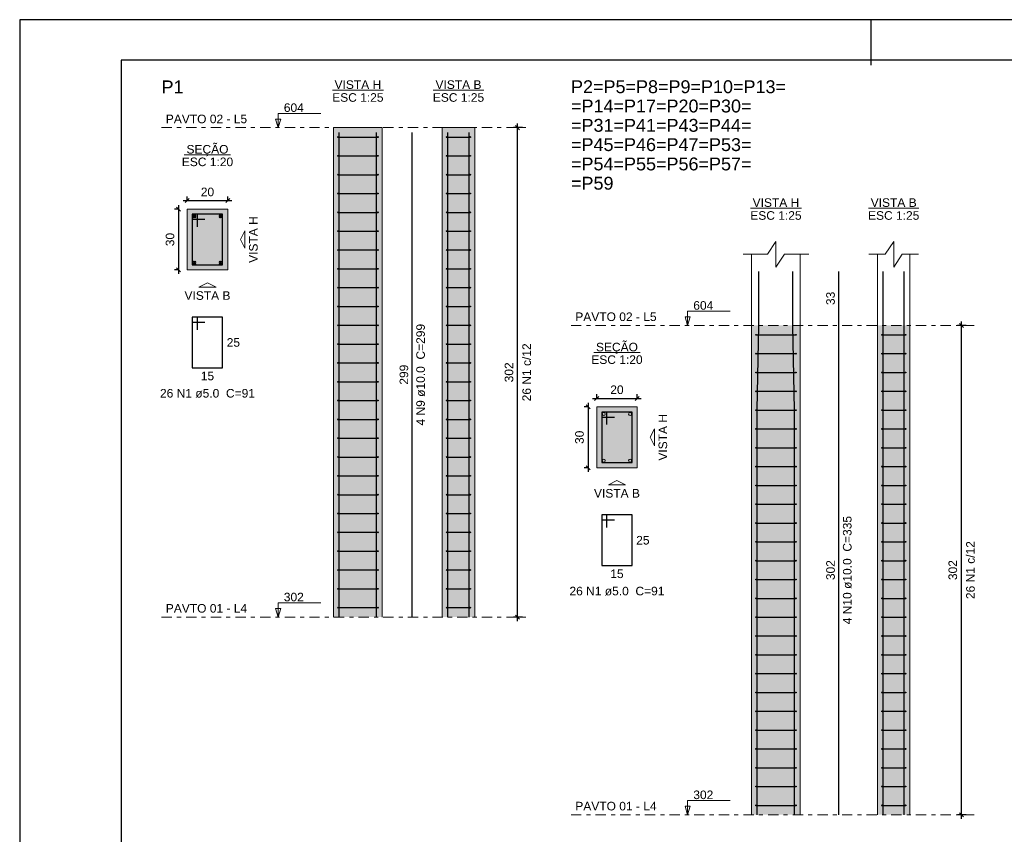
# Model space of a CAD drawing. Header units: millimetres. Extents: x 0 to 119, y 0 to 84.
# Tile 4 of 17: x 0 to 24, y 64 to 84. Entities that reach past the tile are written whole.
import ezdxf

# ---------------------------------------------------------------- set-up
doc = ezdxf.new("R2010")
doc.units = ezdxf.units.MM
doc.header["$MEASUREMENT"] = 0
doc.linetypes.add('DASHDOT', pattern=[2.54, 1.27, -0.635, 0, -0.635])
doc.linetypes.add('NULL', pattern=[0])
doc.layers.get('0').update_dxf_attribs({"lineweight": 18})
for name, color, linetype, lineweight in [('Descrição da armadura', 7, 'Continuous', 0), ('DT-Barras na forma', 2, 'Continuous', 30), ('DT-Barras no corte', 5, 'Continuous', 5), ('DT-Barras rebatidas', 2, 'Continuous', 30), ('DT-Cotas', 9, 'Continuous', 5), ('DT-Estribos na forma', 2, 'Continuous', 30), ('DT-Forma', 5, 'Continuous', 5), ('DT-Hachura seção pilares', 254, 'Continuous', 5), ('DT-Hachura vista pilares', 254, 'Continuous', 5), ('DT-Pontilhado', 9, 'DASHDOT', 5), ('DT-Textos', 7, 'Continuous', 5), ('DT-Título', 3, 'Continuous', 20), ('Textos armaduras', 7, 'Continuous', 0)]:
    doc.layers.add(name, color=color, linetype=linetype, lineweight=lineweight)
doc.layers.add('SEDUC_MARF', color=1, linetype='Continuous')
doc.layers.add('SEDUC_MARGG', color=7, linetype='Continuous')
doc.styles.add('Arial', font='txt')
doc.dimstyles.new('UM_20.000000', dxfattribs={"dimtxt": 0.18, "dimasz": 0.1, "dimexe": 0.1, "dimexo": 0.2, "dimgap": 0, "dimtad": 1, "dimtih": 1, "dimtoh": 1, "dimdec": 1, "dimlfac": 20, "dimzin": 0, "dimdsep": 46, "dimtxsty": 'Standard', "dimcen": 0.09, "dimdle": 0.1, "dimadec": 1, "dimazin": 2, "dimtfac": 1, "dimtdec": 4, "dimtofl": 0, "dimtmove": 0, "dimatfit": 3, "dimfxl": 1, "dimtolj": 1, "dimarcsym": 0})
doc.dimstyles.new('UM_25.000000', dxfattribs={"dimtxt": 0.18, "dimasz": 0.1, "dimexe": 0.1, "dimexo": 0.2, "dimgap": 0, "dimtad": 1, "dimtih": 1, "dimtoh": 1, "dimdec": 1, "dimlfac": 25, "dimzin": 0, "dimdsep": 46, "dimtxsty": 'Standard', "dimcen": 0.09, "dimdle": 0.1, "dimadec": 1, "dimazin": 2, "dimtfac": 1, "dimtdec": 4, "dimtofl": 0, "dimtmove": 0, "dimatfit": 3, "dimfxl": 1, "dimtolj": 1, "dimarcsym": 0})

# ---------------------------------------------------------------- blocks, each defined once
blk = doc.blocks.new('_Oblique')
at = {"color": 0, "linetype": 'ByBlock', "lineweight": -2}
blk.add_line((-0.5, -0.5), (0.5, 0.5), dxfattribs=at)
blk = doc.blocks.new('*D6')
at = {"layer": 'Defpoints', "color": 0}
for p in [(4.133687, 79.423), (3.921887, 77.923), (4.133687, 77.923)]:
    blk.add_point(p, dxfattribs=at)
at = {"layer": 'DT-Cotas', "color": 0, "lineweight": -2}
for p, q in [((3.921887, 79.523), (3.921887, 77.823)), ((3.933687, 79.423), (3.821887, 79.423)), ((3.933687, 77.923), (3.821887, 77.923))]:
    blk.add_line(p, q, dxfattribs=at)
at = {"layer": 'DT-Cotas', "color": 0, "lineweight": -2, "xscale": 0.1, "yscale": 0.1, "zscale": 0.1}
for p, rotation in [((3.921887, 79.423), 90), ((3.921887, 77.923), 270)]:
    blk.add_blockref('_Oblique', p, dxfattribs=dict(at, rotation=rotation))
at = {"layer": 'DT-Cotas', "color": 7, "insert": (3.710087, 78.673), "char_height": 0.2118, "attachment_point": 5, "rotation": 90, "style": 'Arial'}
blk.add_mtext('\\A1;30', dxfattribs=at)
blk = doc.blocks.new('*D7')
at = {"layer": 'Defpoints', "color": 0}
for p in [(5.133687, 79.6348), (4.133687, 79.423), (5.133687, 79.423)]:
    blk.add_point(p, dxfattribs=at)
at = {"layer": 'DT-Cotas', "color": 0, "lineweight": -2}
for p, q in [((4.133687, 79.623), (4.133687, 79.7348)), ((5.133687, 79.623), (5.133687, 79.7348)), ((4.033687, 79.6348), (5.233687, 79.6348))]:
    blk.add_line(p, q, dxfattribs=at)
at = {"layer": 'DT-Cotas', "color": 0, "lineweight": -2, "xscale": 0.1, "yscale": 0.1, "zscale": 0.1, "rotation": 180}
blk.add_blockref('_Oblique', (4.133687, 79.6348), dxfattribs=at)
at = {"layer": 'DT-Cotas', "color": 0, "lineweight": -2, "xscale": 0.1, "yscale": 0.1, "zscale": 0.1}
blk.add_blockref('_Oblique', (5.133687, 79.6348), dxfattribs=at)
at = {"layer": 'DT-Cotas', "color": 7, "insert": (4.633687, 79.8466), "char_height": 0.2118, "attachment_point": 5, "rotation": 0.0057296, "style": 'Arial'}
blk.add_mtext('\\A1;20', dxfattribs=at)
blk = doc.blocks.new('*D8')
at = {"layer": 'Defpoints', "color": 0}
for p in [(12.286936, 81.4351), (12.604636, 81.4351), (12.604636, 69.3551)]:
    blk.add_point(p, dxfattribs=at)
at = {"layer": 'DT-Cotas', "color": 0, "lineweight": -2}
for p, q in [((12.404636, 81.4351), (12.186936, 81.4351)), ((12.286936, 69.2551), (12.286936, 81.5351)), ((12.404636, 69.3551), (12.186936, 69.3551))]:
    blk.add_line(p, q, dxfattribs=at)
at = {"layer": 'DT-Cotas', "color": 0, "lineweight": -2, "xscale": 0.1, "yscale": 0.1, "zscale": 0.1}
for p, rotation in [((12.286936, 81.4351), 90), ((12.286936, 69.3551), 270)]:
    blk.add_blockref('_Oblique', p, dxfattribs=dict(at, rotation=rotation))
at = {"layer": 'DT-Cotas', "color": 7, "insert": (12.075136, 75.3951), "char_height": 0.2118, "attachment_point": 5, "rotation": 90, "style": 'Arial'}
blk.add_mtext('\\A1;302', dxfattribs=at)
blk = doc.blocks.new('*D9')
at = {"layer": 'Defpoints', "color": 0}
for p in [(14.238323, 74.541058), (14.026523, 73.041058), (14.238323, 73.041058)]:
    blk.add_point(p, dxfattribs=at)
at = {"layer": 'DT-Cotas', "color": 0, "lineweight": -2}
for p, q in [((14.026523, 74.641058), (14.026523, 72.941058)), ((14.038323, 74.541058), (13.926523, 74.541058)), ((14.038323, 73.041058), (13.926523, 73.041058))]:
    blk.add_line(p, q, dxfattribs=at)
at = {"layer": 'DT-Cotas', "color": 0, "lineweight": -2, "xscale": 0.1, "yscale": 0.1, "zscale": 0.1}
for p, rotation in [((14.026523, 74.541058), 90), ((14.026523, 73.041058), 270)]:
    blk.add_blockref('_Oblique', p, dxfattribs=dict(at, rotation=rotation))
at = {"layer": 'DT-Cotas', "color": 7, "insert": (13.814723, 73.791058), "char_height": 0.2118, "attachment_point": 5, "rotation": 90, "style": 'Arial'}
blk.add_mtext('\\A1;30', dxfattribs=at)
blk = doc.blocks.new('*D10')
at = {"layer": 'Defpoints', "color": 0}
for p in [(15.238323, 74.752858), (14.238323, 74.541058), (15.238323, 74.541058)]:
    blk.add_point(p, dxfattribs=at)
at = {"layer": 'DT-Cotas', "color": 0, "lineweight": -2}
for p, q in [((14.238323, 74.741058), (14.238323, 74.852858)), ((15.238323, 74.741058), (15.238323, 74.852858)), ((14.138323, 74.752858), (15.338323, 74.752858))]:
    blk.add_line(p, q, dxfattribs=at)
at = {"layer": 'DT-Cotas', "color": 0, "lineweight": -2, "xscale": 0.1, "yscale": 0.1, "zscale": 0.1, "rotation": 180}
blk.add_blockref('_Oblique', (14.238323, 74.752858), dxfattribs=at)
at = {"layer": 'DT-Cotas', "color": 0, "lineweight": -2, "xscale": 0.1, "yscale": 0.1, "zscale": 0.1}
blk.add_blockref('_Oblique', (15.238323, 74.752858), dxfattribs=at)
at = {"layer": 'DT-Cotas', "color": 7, "insert": (14.738323, 74.964658), "char_height": 0.2118, "attachment_point": 5, "rotation": 0.0057296, "style": 'Arial'}
blk.add_mtext('\\A1;20', dxfattribs=at)
blk = doc.blocks.new('*D11')
at = {"layer": 'Defpoints', "color": 0}
for p in [(23.238772, 76.553158), (23.556472, 76.553158), (23.556472, 64.473158)]:
    blk.add_point(p, dxfattribs=at)
at = {"layer": 'DT-Cotas', "color": 0, "lineweight": -2}
for p, q in [((23.356472, 76.553158), (23.138772, 76.553158)), ((23.238772, 64.373158), (23.238772, 76.653158)), ((23.356472, 64.473158), (23.138772, 64.473158))]:
    blk.add_line(p, q, dxfattribs=at)
at = {"layer": 'DT-Cotas', "color": 0, "lineweight": -2, "xscale": 0.1, "yscale": 0.1, "zscale": 0.1}
for p, rotation in [((23.238772, 76.553158), 90), ((23.238772, 64.473158), 270)]:
    blk.add_blockref('_Oblique', p, dxfattribs=dict(at, rotation=rotation))
at = {"layer": 'DT-Cotas', "color": 7, "insert": (23.026972, 70.513158), "char_height": 0.2118, "attachment_point": 5, "rotation": 90, "style": 'Arial'}
blk.add_mtext('\\A1;302', dxfattribs=at)

msp = doc.modelspace()

# ---------------------------------------------------------------- hatches: boundary and pattern name
at = {"layer": 'DT-Hachura seção pilares', "linetype": 'Continuous'}
for points in [[(4.1337, 77.923), (4.1337, 77.923), (5.1337, 77.923), (5.1337, 79.423), (4.1337, 79.423), (4.1337, 77.923)], [(14.2383, 73.0411), (14.2383, 73.0411), (15.2383, 73.0411), (15.2383, 74.5411), (14.2383, 74.5411), (14.2383, 73.0411)]]:
    msp.add_hatch(color=254, dxfattribs=at).paths.add_polyline_path(points)
at = {"layer": 'DT-Hachura vista pilares', "linetype": 'Continuous'}
for points in [[(7.7453, 69.3551), (7.7453, 81.4351), (8.9453, 81.4351), (8.9453, 69.3551), (7.7453, 69.3551)], [(10.4279, 69.3551), (10.4279, 81.4351), (11.2279, 81.4351), (11.2279, 69.3551), (10.4279, 69.3551)], [(18.0618, 64.4732), (18.0618, 76.5532), (19.2618, 76.5532), (19.2618, 64.4732), (18.0618, 64.4732)], [(21.168, 64.4732), (21.168, 76.5532), (21.968, 76.5532), (21.968, 64.4732), (21.168, 64.4732)]]:
    msp.add_hatch(color=254, dxfattribs=at).paths.add_polyline_path(points)

# ---------------------------------------------------------------- linework, layer by layer
at = {"layer": 'DT-Barras na forma'}
for points in [[(7.8853, 69.3551), (7.8853, 81.3191)], [(8.8053, 69.3551), (8.8053, 81.3191)], [(10.5679, 69.3551), (10.5679, 81.3191)], [(11.0879, 69.3551), (11.0879, 81.3191)], [(4.3837, 78.9855), (4.3837, 79.298), (4.2587, 79.298), (4.2587, 78.048), (5.0087, 78.048), (5.0087, 79.298), (4.2587, 79.298), (4.2587, 79.173), (4.5712, 79.173)], [(18.2018, 64.4732), (18.2018, 74.4732), (18.2418, 76.5532), (18.2418, 77.8874)], [(19.1218, 64.4732), (19.1218, 74.4732), (19.0818, 76.5532), (19.0818, 77.8874)], [(21.308, 64.4732), (21.308, 74.4732), (21.308, 76.5532), (21.308, 77.8874)], [(21.828, 64.4732), (21.828, 74.4732), (21.828, 76.5532), (21.828, 77.8874)], [(14.4883, 74.1036), (14.4883, 74.4161), (14.3633, 74.4161), (14.3633, 73.1661), (15.1133, 73.1661), (15.1133, 74.4161), (14.3633, 74.4161), (14.3633, 74.2911), (14.6758, 74.2911)]]:
    msp.add_lwpolyline(points, dxfattribs=at)
at = {"layer": 'DT-Barras no corte'}
for p, q in [((4.2712, 79.2105), (4.3462, 79.2855)), ((4.2712, 79.2855), (4.3462, 79.2105)), ((4.9212, 79.2105), (4.9962, 79.2855)), ((4.9212, 79.2855), (4.9962, 79.2105)), ((4.2712, 78.0605), (4.3462, 78.1355)), ((4.2712, 78.1355), (4.3462, 78.0605)), ((4.9212, 78.0605), (4.9962, 78.1355)), ((4.9212, 78.1355), (4.9962, 78.0605))]:
    msp.add_line(p, q, dxfattribs=at)
for centre in [(4.3087, 79.248), (4.9587, 79.248), (4.3087, 78.098), (4.9587, 78.098), (14.4133, 74.3661), (15.0633, 74.3661), (14.4133, 73.2161), (15.0633, 73.2161)]:
    msp.add_circle(centre, 0.0375, dxfattribs=at)
at = {"layer": 'DT-Barras rebatidas'}
for points in [[(9.6866, 69.3551), (9.6866, 81.3191)], [(20.2149, 64.4732), (20.2149, 76.5532), (20.2149, 77.8874)], [(4.3837, 76.4456), (4.3837, 76.7581), (4.2587, 76.7581), (4.2587, 75.5081), (5.0087, 75.5081), (5.0087, 76.7581), (4.2587, 76.7581), (4.2587, 76.6331), (4.5712, 76.6331)], [(14.4883, 71.5637), (14.4883, 71.8762), (14.3633, 71.8762), (14.3633, 70.6262), (15.1133, 70.6262), (15.1133, 71.8762), (14.3633, 71.8762), (14.3633, 71.7512), (14.6758, 71.7512)]]:
    msp.add_lwpolyline(points, dxfattribs=at)
at = {"layer": 'DT-Estribos na forma'}
for p, q in [((7.8553, 81.2028), (8.8353, 81.2028)), ((10.5379, 81.2028), (11.1179, 81.2028)), ((7.8553, 80.7382), (8.8353, 80.7382)), ((10.5379, 80.7382), (11.1179, 80.7382)), ((7.8553, 80.2736), (8.8353, 80.2736)), ((10.5379, 80.2736), (11.1179, 80.2736)), ((7.8553, 79.8089), (8.8353, 79.8089)), ((10.5379, 79.8089), (11.1179, 79.8089)), ((7.8553, 79.3443), (8.8353, 79.3443)), ((10.5379, 79.3443), (11.1179, 79.3443)), ((7.8553, 78.8797), (8.8353, 78.8797)), ((10.5379, 78.8797), (11.1179, 78.8797)), ((7.8553, 78.4151), (8.8353, 78.4151)), ((10.5379, 78.4151), (11.1179, 78.4151)), ((7.8553, 77.9505), (8.8353, 77.9505)), ((10.5379, 77.9505), (11.1179, 77.9505)), ((7.8553, 77.4859), (8.8353, 77.4859)), ((10.5379, 77.4859), (11.1179, 77.4859)), ((7.8553, 77.0213), (8.8353, 77.0213)), ((10.5379, 77.0213), (11.1179, 77.0213)), ((7.8553, 76.5566), (8.8353, 76.5566)), ((10.5379, 76.5566), (11.1179, 76.5566)), ((18.1718, 76.3208), (19.1518, 76.3208)), ((21.278, 76.3208), (21.858, 76.3208)), ((7.8553, 76.092), (8.8353, 76.092)), ((10.5379, 76.092), (11.1179, 76.092)), ((18.1718, 75.8562), (19.1518, 75.8562)), ((21.278, 75.8562), (21.858, 75.8562)), ((7.8553, 75.6274), (8.8353, 75.6274)), ((10.5379, 75.6274), (11.1179, 75.6274)), ((18.1718, 75.3916), (19.1518, 75.3916)), ((21.278, 75.3916), (21.858, 75.3916)), ((7.8553, 75.1628), (8.8353, 75.1628)), ((10.5379, 75.1628), (11.1179, 75.1628)), ((18.1718, 74.927), (19.1518, 74.927)), ((21.278, 74.927), (21.858, 74.927)), ((7.8553, 74.6982), (8.8353, 74.6982)), ((10.5379, 74.6982), (11.1179, 74.6982)), ((18.1718, 74.4624), (19.1518, 74.4624)), ((21.278, 74.4624), (21.858, 74.4624)), ((7.8553, 74.2336), (8.8353, 74.2336)), ((10.5379, 74.2336), (11.1179, 74.2336)), ((18.1718, 73.9978), (19.1518, 73.9978)), ((21.278, 73.9978), (21.858, 73.9978)), ((7.8553, 73.7689), (8.8353, 73.7689)), ((10.5379, 73.7689), (11.1179, 73.7689)), ((18.1718, 73.5332), (19.1518, 73.5332)), ((21.278, 73.5332), (21.858, 73.5332)), ((7.8553, 73.3043), (8.8353, 73.3043)), ((10.5379, 73.3043), (11.1179, 73.3043)), ((18.1718, 73.0685), (19.1518, 73.0685)), ((21.278, 73.0685), (21.858, 73.0685)), ((7.8553, 72.8397), (8.8353, 72.8397)), ((10.5379, 72.8397), (11.1179, 72.8397)), ((18.1718, 72.6039), (19.1518, 72.6039)), ((21.278, 72.6039), (21.858, 72.6039)), ((7.8553, 72.3751), (8.8353, 72.3751)), ((10.5379, 72.3751), (11.1179, 72.3751)), ((18.1718, 72.1393), (19.1518, 72.1393)), ((21.278, 72.1393), (21.858, 72.1393)), ((7.8553, 71.9105), (8.8353, 71.9105)), ((10.5379, 71.9105), (11.1179, 71.9105)), ((7.8553, 71.4459), (8.8353, 71.4459)), ((10.5379, 71.4459), (11.1179, 71.4459)), ((18.1718, 71.6747), (19.1518, 71.6747)), ((21.278, 71.6747), (21.858, 71.6747)), ((18.1718, 71.2101), (19.1518, 71.2101)), ((21.278, 71.2101), (21.858, 71.2101)), ((7.8553, 70.9813), (8.8353, 70.9813)), ((10.5379, 70.9813), (11.1179, 70.9813)), ((18.1718, 70.7455), (19.1518, 70.7455)), ((21.278, 70.7455), (21.858, 70.7455)), ((7.8553, 70.5166), (8.8353, 70.5166)), ((10.5379, 70.5166), (11.1179, 70.5166)), ((18.1718, 70.2808), (19.1518, 70.2808)), ((21.278, 70.2808), (21.858, 70.2808)), ((7.8553, 70.052), (8.8353, 70.052)), ((10.5379, 70.052), (11.1179, 70.052)), ((18.1718, 69.8162), (19.1518, 69.8162)), ((21.278, 69.8162), (21.858, 69.8162)), ((7.8553, 69.5874), (8.8353, 69.5874)), ((10.5379, 69.5874), (11.1179, 69.5874)), ((18.1718, 69.3516), (19.1518, 69.3516)), ((21.278, 69.3516), (21.858, 69.3516)), ((18.1718, 68.887), (19.1518, 68.887)), ((21.278, 68.887), (21.858, 68.887)), ((18.1718, 68.4224), (19.1518, 68.4224)), ((21.278, 68.4224), (21.858, 68.4224)), ((18.1718, 67.9578), (19.1518, 67.9578)), ((21.278, 67.9578), (21.858, 67.9578)), ((18.1718, 67.4932), (19.1518, 67.4932)), ((21.278, 67.4932), (21.858, 67.4932)), ((18.1718, 67.0285), (19.1518, 67.0285)), ((21.278, 67.0285), (21.858, 67.0285)), ((18.1718, 66.5639), (19.1518, 66.5639)), ((21.278, 66.5639), (21.858, 66.5639)), ((18.1718, 66.0993), (19.1518, 66.0993)), ((21.278, 66.0993), (21.858, 66.0993)), ((18.1718, 65.6347), (19.1518, 65.6347)), ((21.278, 65.6347), (21.858, 65.6347)), ((18.1718, 65.1701), (19.1518, 65.1701)), ((21.278, 65.1701), (21.858, 65.1701)), ((18.1718, 64.7055), (19.1518, 64.7055)), ((21.278, 64.7055), (21.858, 64.7055))]:
    msp.add_line(p, q, dxfattribs=at)
for centre in [(7.8553, 81.2028), (8.8353, 81.2028), (10.5379, 81.2028), (11.1179, 81.2028), (7.8553, 80.7382), (8.8353, 80.7382), (10.5379, 80.7382), (11.1179, 80.7382), (7.8553, 80.2736), (8.8353, 80.2736), (10.5379, 80.2736), (11.1179, 80.2736), (7.8553, 79.8089), (8.8353, 79.8089), (10.5379, 79.8089), (11.1179, 79.8089), (7.8553, 79.3443), (8.8353, 79.3443), (10.5379, 79.3443), (11.1179, 79.3443), (7.8553, 78.8797), (8.8353, 78.8797), (10.5379, 78.8797), (11.1179, 78.8797), (7.8553, 78.4151), (8.8353, 78.4151), (10.5379, 78.4151), (11.1179, 78.4151), (7.8553, 77.9505), (8.8353, 77.9505), (10.5379, 77.9505), (11.1179, 77.9505), (7.8553, 77.4859), (8.8353, 77.4859), (10.5379, 77.4859), (11.1179, 77.4859), (7.8553, 77.0213), (8.8353, 77.0213), (10.5379, 77.0213), (11.1179, 77.0213), (7.8553, 76.5566), (8.8353, 76.5566), (10.5379, 76.5566), (11.1179, 76.5566), (18.1718, 76.3208), (19.1518, 76.3208), (21.278, 76.3208), (21.858, 76.3208), (7.8553, 76.092), (8.8353, 76.092), (10.5379, 76.092), (11.1179, 76.092), (18.1718, 75.8562), (19.1518, 75.8562), (21.278, 75.8562), (21.858, 75.8562), (7.8553, 75.6274), (8.8353, 75.6274), (10.5379, 75.6274), (11.1179, 75.6274), (18.1718, 75.3916), (19.1518, 75.3916), (21.278, 75.3916), (21.858, 75.3916), (7.8553, 75.1628), (8.8353, 75.1628), (10.5379, 75.1628), (11.1179, 75.1628), (18.1718, 74.927), (19.1518, 74.927), (21.278, 74.927), (21.858, 74.927), (7.8553, 74.6982), (8.8353, 74.6982), (10.5379, 74.6982), (11.1179, 74.6982), (18.1718, 74.4624), (19.1518, 74.4624), (21.278, 74.4624), (21.858, 74.4624), (7.8553, 74.2336), (8.8353, 74.2336), (10.5379, 74.2336), (11.1179, 74.2336), (18.1718, 73.9978), (19.1518, 73.9978), (21.278, 73.9978), (21.858, 73.9978), (7.8553, 73.7689), (8.8353, 73.7689), (10.5379, 73.7689), (11.1179, 73.7689), (18.1718, 73.5332), (19.1518, 73.5332), (21.278, 73.5332), (21.858, 73.5332), (7.8553, 73.3043), (8.8353, 73.3043), (10.5379, 73.3043), (11.1179, 73.3043), (18.1718, 73.0685), (19.1518, 73.0685), (21.278, 73.0685), (21.858, 73.0685), (7.8553, 72.8397), (8.8353, 72.8397), (10.5379, 72.8397), (11.1179, 72.8397), (18.1718, 72.6039), (19.1518, 72.6039), (21.278, 72.6039), (21.858, 72.6039), (7.8553, 72.3751), (8.8353, 72.3751), (10.5379, 72.3751), (11.1179, 72.3751), (7.8553, 71.9105), (8.8353, 71.9105), (10.5379, 71.9105), (11.1179, 71.9105), (18.1718, 72.1393), (19.1518, 72.1393), (21.278, 72.1393), (21.858, 72.1393), (18.1718, 71.6747), (19.1518, 71.6747), (21.278, 71.6747), (21.858, 71.6747), (7.8553, 71.4459), (8.8353, 71.4459), (10.5379, 71.4459), (11.1179, 71.4459), (18.1718, 71.2101), (19.1518, 71.2101), (21.278, 71.2101), (21.858, 71.2101), (7.8553, 70.9813), (8.8353, 70.9813), (10.5379, 70.9813), (11.1179, 70.9813), (18.1718, 70.7455), (19.1518, 70.7455), (21.278, 70.7455), (21.858, 70.7455), (7.8553, 70.5166), (8.8353, 70.5166), (10.5379, 70.5166), (11.1179, 70.5166), (18.1718, 70.2808), (19.1518, 70.2808), (21.278, 70.2808), (21.858, 70.2808), (7.8553, 70.052), (8.8353, 70.052), (10.5379, 70.052), (11.1179, 70.052), (18.1718, 69.8162), (19.1518, 69.8162), (21.278, 69.8162), (21.858, 69.8162), (7.8553, 69.5874), (8.8353, 69.5874), (10.5379, 69.5874), (11.1179, 69.5874), (18.1718, 69.3516), (19.1518, 69.3516), (21.278, 69.3516), (21.858, 69.3516), (18.1718, 68.887), (19.1518, 68.887), (21.278, 68.887), (21.858, 68.887), (18.1718, 68.4224), (19.1518, 68.4224), (21.278, 68.4224), (21.858, 68.4224), (18.1718, 67.9578), (19.1518, 67.9578), (21.278, 67.9578), (21.858, 67.9578), (18.1718, 67.4932), (19.1518, 67.4932), (21.278, 67.4932), (21.858, 67.4932), (18.1718, 67.0285), (19.1518, 67.0285), (21.278, 67.0285), (21.858, 67.0285), (18.1718, 66.5639), (19.1518, 66.5639), (21.278, 66.5639), (21.858, 66.5639), (18.1718, 66.0993), (19.1518, 66.0993), (21.278, 66.0993), (21.858, 66.0993), (18.1718, 65.6347), (19.1518, 65.6347), (21.278, 65.6347), (21.858, 65.6347), (18.1718, 65.1701), (19.1518, 65.1701), (21.278, 65.1701), (21.858, 65.1701), (18.1718, 64.7055), (19.1518, 64.7055), (21.278, 64.7055), (21.858, 64.7055)]:
    msp.add_circle(centre, 0.01, dxfattribs=at)
at = {"layer": 'DT-Forma'}
for p, q in [((7.7453, 81.4351), (8.9453, 81.4351)), ((7.7453, 69.3551), (7.7453, 81.4351)), ((8.9453, 69.3551), (8.9453, 81.4351)), ((10.4279, 81.4351), (11.2279, 81.4351)), ((10.4279, 69.3551), (10.4279, 81.4351)), ((11.2279, 69.3551), (11.2279, 81.4351)), ((18.0618, 76.5532), (18.0618, 78.311)), ((19.2618, 76.5532), (19.2618, 78.311)), ((21.168, 76.5532), (21.168, 78.311)), ((21.968, 76.5532), (21.968, 78.311)), ((18.0618, 64.4732), (18.0618, 76.5532)), ((19.2618, 64.4732), (19.2618, 76.5532)), ((21.168, 64.4732), (21.168, 76.5532)), ((21.968, 64.4732), (21.968, 76.5532))]:
    msp.add_line(p, q, dxfattribs=at)
for points in [[(4.1337, 77.923), (5.1337, 77.923), (5.1337, 79.423), (4.1337, 79.423), (4.1337, 77.923)], [(14.2383, 73.0411), (15.2383, 73.0411), (15.2383, 74.5411), (14.2383, 74.5411), (14.2383, 73.0411)]]:
    msp.add_lwpolyline(points, close=True, dxfattribs=at)
for points in [[(17.85, 78.311), (18.45, 78.311), (18.6618, 78.6287), (18.6618, 77.9933), (18.8736, 78.311), (19.4736, 78.311)], [(20.9562, 78.311), (21.3562, 78.311), (21.568, 78.6287), (21.568, 77.9933), (21.7798, 78.311), (22.1798, 78.311)]]:
    msp.add_lwpolyline(points, dxfattribs=at)
at = {"layer": 'DT-Pontilhado', "ltscale": 0.2}
for p, q in [((3.5, 81.4351), (12.6046, 81.4351)), ((13.6046, 76.5532), (23.5565, 76.5532)), ((3.5, 69.3551), (12.6046, 69.3551)), ((13.6046, 64.4732), (23.5565, 64.4732))]:
    msp.add_line(p, q, dxfattribs=at)
at = {"layer": 'DT-Textos'}
for p, q in [((7.7155, 82.3564), (8.9752, 82.3564)), ((10.2063, 82.3564), (11.4496, 82.3564)), ((4.0615, 80.7679), (5.2059, 80.7679)), ((18.0319, 79.4442), (19.2916, 79.4442)), ((20.9463, 79.4442), (22.1896, 79.4442)), ((14.1661, 75.886), (15.3105, 75.886))]:
    msp.add_line(p, q, dxfattribs=at)
for points in [[(6.3776, 81.4351), (6.4412, 81.6469), (6.3141, 81.6469), (6.3776, 81.4351), (6.3776, 81.7851), (7.4276, 81.7851)], [(16.4823, 76.5532), (16.5458, 76.765), (16.4187, 76.765), (16.4823, 76.5532), (16.4823, 76.9032), (17.5323, 76.9032)], [(6.3776, 69.3551), (6.4412, 69.5669), (6.3141, 69.5669), (6.3776, 69.3551), (6.3776, 69.7051), (7.4276, 69.7051)], [(16.4823, 64.4732), (16.5458, 64.685), (16.4187, 64.685), (16.4823, 64.4732), (16.4823, 64.8232), (17.5323, 64.8232)]]:
    msp.add_lwpolyline(points, dxfattribs=at)
for points in [[(5.5573, 78.673), (5.5573, 78.4612), (5.4514, 78.673), (5.5573, 78.8848), (5.5573, 78.673)], [(4.6337, 77.4994), (4.4219, 77.4994), (4.6337, 77.6053), (4.8455, 77.4994), (4.6337, 77.4994)], [(15.6619, 73.7911), (15.6619, 73.5793), (15.556, 73.7911), (15.6619, 74.0029), (15.6619, 73.7911)], [(14.7383, 72.6175), (14.5265, 72.6175), (14.7383, 72.7234), (14.9501, 72.6175), (14.7383, 72.6175)]]:
    msp.add_lwpolyline(points, close=True, dxfattribs=at)
at = {"layer": 'SEDUC_MARF'}
msp.add_line((21.0015, 84.1), (21.0015, 82.9804), dxfattribs=at)
msp.add_lwpolyline([(118.9, 84.1), (0, 84.1), (0, 0), (118.9, 0)], close=True, dxfattribs=at)
at = {"layer": 'SEDUC_MARGG'}
msp.add_lwpolyline([(2.5, 1), (117.9, 1), (117.9, 83.1), (2.5, 83.1), (2.5, 1)], dxfattribs=at)

# ---------------------------------------------------------------- texts
at = {"layer": 'Descrição da armadura', "linetype": 'NULL', "char_height": 0.2118, "attachment_point": 8, "rotation": 90.00021, "line_spacing_factor": 0.9, "style": 'Arial'}
for s, insert, width in [('4 N9 ø10.0  C=299', (10.0041, 75.337), 4.916973), ('26 N1 c/12', (12.6186, 75.3951), 2.845127), ('4 N10 ø10.0  C=335', (20.5327, 70.513), 5.239541), ('26 N1 c/12', (23.5705, 70.5132), 2.845127)]:
    msp.add_mtext(s, dxfattribs=dict(at, insert=insert, width=width))
at = {"layer": 'Descrição da armadura', "linetype": 'NULL', "char_height": 0.2118, "width": 4.594404, "attachment_point": 8, "line_spacing_factor": 0.9, "style": 'Arial'}
for insert in [(4.634, 74.7669), (14.7386, 69.8849)]:
    msp.add_mtext('26 N1 ø5.0  C=91', dxfattribs=dict(at, insert=insert))
at = {"layer": 'DT-Textos', "linetype": 'NULL', "char_height": 0.2118, "line_spacing_factor": 0.798, "style": 'Arial'}
for s, insert, width, attachment_point in [('VISTA H', (8.345, 82.3879), 2.255996, 8), ('VISTA B', (10.828, 82.3879), 2.223994, 8), ('ESC 1:25', (8.345, 82.0709), 2.482559, 8), ('ESC 1:25', (10.828, 82.0709), 2.482559, 8), ('604', (6.518, 81.8199), 0.967705, 7), ('PAVTO 02 - L5', (3.606, 81.5409), 3.932842, 7), ('SEÇÃO', (4.634, 80.73), 2.030566, 8), ('ESC 1:20', (4.634, 80.4819), 2.482559, 8), ('VISTA H', (18.6616, 79.4759), 2.255996, 8), ('VISTA B', (21.5676, 79.4759), 2.223994, 8), ('ESC 1:25', (18.6616, 79.1579), 2.482559, 8), ('ESC 1:25', (21.5676, 79.1579), 2.482559, 8), ('VISTA B', (4.634, 77.1819), 2.223994, 8), ('604', (16.6226, 76.9379), 0.967705, 7), ('PAVTO 02 - L5', (13.7106, 76.6589), 3.932842, 7), ('SEÇÃO', (14.7386, 75.848), 2.030566, 8), ('ESC 1:20', (14.7386, 75.5999), 2.482559, 8), ('VISTA B', (14.7386, 72.2999), 2.223994, 8), ('302', (6.518, 69.7399), 0.967705, 7), ('PAVTO 01 - L4', (3.606, 69.4609), 3.932842, 7), ('302', (16.6226, 64.8579), 0.967705, 7), ('PAVTO 01 - L4', (13.7106, 64.5789), 3.932842, 7)]:
    msp.add_mtext(s, dxfattribs=dict(at, insert=insert, width=width, attachment_point=attachment_point))
at = {"layer": 'DT-Textos', "linetype": 'NULL', "char_height": 0.2118, "width": 2.255996, "attachment_point": 8, "rotation": 90.00021, "line_spacing_factor": 0.798, "style": 'Arial'}
for insert in [(5.8751, 78.673), (15.9797, 73.791)]:
    msp.add_mtext('VISTA H', dxfattribs=dict(at, insert=insert))
at = {"layer": 'DT-Título', "linetype": 'NULL', "char_height": 0.3177, "attachment_point": 7, "line_spacing_factor": 0.798, "style": 'Arial'}
for s, insert, width in [('P1', (3.5, 82.2818), 1.076367), ('P2=P5=P8=P9=P10=P13=', (13.6046, 82.2818), 10.520469), ('=P14=P17=P20=P30=', (13.6046, 81.8058), 8.832656), ('=P31=P41=P43=P44=', (13.6046, 81.3288), 8.832656), ('=P45=P46=P47=P53=', (13.6046, 80.8528), 8.832656), ('=P54=P55=P56=P57=', (13.6046, 80.3758), 8.832656), ('=P59', (13.6046, 79.8998), 2.079687)]:
    msp.add_mtext(s, dxfattribs=dict(at, insert=insert, width=width))
at = {"layer": 'Textos armaduras', "linetype": 'NULL', "char_height": 0.2118, "attachment_point": 8, "rotation": 90.00021, "line_spacing_factor": 0.9, "style": 'Arial'}
for s, insert, width in [('33', (20.1176, 77.2203), 1.045137), ('299', (9.5893, 75.3371), 1.367705), ('302', (20.1176, 70.5132), 1.367705)]:
    msp.add_mtext(s, dxfattribs=dict(at, insert=insert, width=width))
at = {"layer": 'Textos armaduras', "linetype": 'NULL', "char_height": 0.2118, "width": 1.045137, "line_spacing_factor": 0.9, "style": 'Arial'}
for s, insert, attachment_point in [('25', (5.1087, 76.239), 1), ('15', (4.6337, 75.4108), 2), ('25', (15.2133, 71.3571), 1), ('15', (14.7383, 70.5289), 2)]:
    msp.add_mtext(s, dxfattribs=dict(at, insert=insert, attachment_point=attachment_point))

# ---------------------------------------------------------------- dimensions: what is measured, and where the dimension line sits
at = {"layer": 'DT-Cotas'}
for base, p1, p2, dimstyle, override, picture, middle in [((12.2869, 81.4351), (12.6046, 69.3551), (12.6046, 81.4351), 'UM_25.000000', {"dimtxt": 0.2118, "dimasz": 0.1, "dimexe": 0.1, "dimexo": 0.2, "dimtad": 1, "dimtih": 0, "dimtoh": 0, "dimdec": 1, "dimlfac": 25, "dimzin": 8, "dimtxsty": 'Arial', "dimblk": 'Oblique', "dimblk1": 'Oblique', "dimblk2": 'Oblique', "dimsah": 1, "dimdle": 0.1, "dimse1": 0, "dimse2": 0, "dimclrt": 7, "dimadec": 1, "dimazin": 3, "dimtmove": 2, "dimldrblk": 'Oblique'}, '*D8', (12.0751, 75.3951)), ((3.9219, 77.923), (4.1337, 79.423), (4.1337, 77.923), 'UM_20.000000', {"dimtxt": 0.2118, "dimasz": 0.1, "dimexe": 0.1, "dimexo": 0.2, "dimtad": 1, "dimtih": 0, "dimtoh": 0, "dimdec": 1, "dimlfac": 20, "dimzin": 8, "dimtxsty": 'Arial', "dimblk": 'Oblique', "dimblk1": 'Oblique', "dimblk2": 'Oblique', "dimsah": 1, "dimdle": 0.1, "dimse1": 0, "dimse2": 0, "dimclrt": 7, "dimadec": 1, "dimazin": 3, "dimtmove": 2, "dimldrblk": 'Oblique'}, '*D6', (3.7101, 78.673)), ((23.2388, 76.5532), (23.5565, 64.4732), (23.5565, 76.5532), 'UM_25.000000', {"dimtxt": 0.2118, "dimasz": 0.1, "dimexe": 0.1, "dimexo": 0.2, "dimtad": 1, "dimtih": 0, "dimtoh": 0, "dimdec": 1, "dimlfac": 25, "dimzin": 8, "dimtxsty": 'Arial', "dimblk": 'Oblique', "dimblk1": 'Oblique', "dimblk2": 'Oblique', "dimsah": 1, "dimdle": 0.1, "dimse1": 0, "dimse2": 0, "dimclrt": 7, "dimadec": 1, "dimazin": 3, "dimtmove": 2, "dimldrblk": 'Oblique'}, '*D11', (23.027, 70.5132)), ((14.0265, 73.0411), (14.2383, 74.5411), (14.2383, 73.0411), 'UM_20.000000', {"dimtxt": 0.2118, "dimasz": 0.1, "dimexe": 0.1, "dimexo": 0.2, "dimtad": 1, "dimtih": 0, "dimtoh": 0, "dimdec": 1, "dimlfac": 20, "dimzin": 8, "dimtxsty": 'Arial', "dimblk": 'Oblique', "dimblk1": 'Oblique', "dimblk2": 'Oblique', "dimsah": 1, "dimdle": 0.1, "dimse1": 0, "dimse2": 0, "dimclrt": 7, "dimadec": 1, "dimazin": 3, "dimtmove": 2, "dimldrblk": 'Oblique'}, '*D9', (13.8147, 73.7911))]:
    dim = msp.add_linear_dim(base=base, p1=p1, p2=p2, angle=90, dimstyle=dimstyle, override=override, dxfattribs=at)
    dim.commit()
    dim.dimension.update_dxf_attribs({"geometry": picture, "text_midpoint": middle, "dimtype": 160, "text_rotation": 90})
for base, p1, p2, picture, middle in [((5.1337, 79.6348), (4.1337, 79.423), (5.1337, 79.423), '*D7', (4.6337, 79.8466)), ((15.2383, 74.7529), (14.2383, 74.5411), (15.2383, 74.5411), '*D10', (14.7383, 74.9647))]:
    dim = msp.add_linear_dim(base=base, p1=p1, p2=p2, dimstyle='UM_20.000000', override={"dimtxt": 0.2118, "dimasz": 0.1, "dimexe": 0.1, "dimexo": 0.2, "dimtad": 1, "dimtih": 0, "dimtoh": 0, "dimdec": 1, "dimlfac": 20, "dimzin": 8, "dimtxsty": 'Arial', "dimblk": 'Oblique', "dimblk1": 'Oblique', "dimblk2": 'Oblique', "dimsah": 1, "dimdle": 0.1, "dimse1": 0, "dimse2": 0, "dimclrt": 7, "dimadec": 1, "dimazin": 3, "dimtmove": 2, "dimldrblk": 'Oblique'}, dxfattribs=at)
    dim.commit()
    dim.dimension.update_dxf_attribs({"geometry": picture, "text_midpoint": middle, "dimtype": 160, "text_rotation": 0.00573})

doc.saveas('drawing.dxf')
